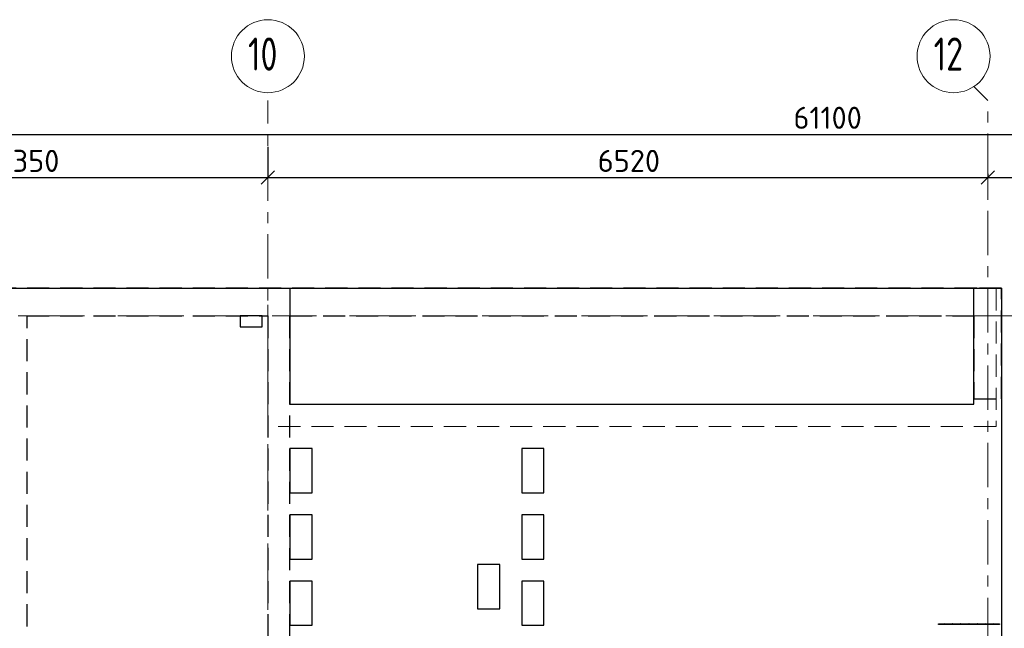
# Model space of a CAD drawing. Header units: metres. Extents: x -38 to 85, y -15 to 19.
# Tile 37 of 93: x 23.78 to 32.7, y 13.57 to 19.08. Entities that reach past the tile are written whole.
import ezdxf

# ---------------------------------------------------------------- set-up
doc = ezdxf.new("R2010")
doc.units = ezdxf.units.M
doc.header["$PDMODE"] = 65
for name, pattern in [('______11', [0.5, 0.4, -0.05, 0, -0.05]), ('______2', [0.27, 0.2, -0.07]), ('______5', [1.1, 0.8, -0.1, 0.1, -0.1])]:
    doc.linetypes.add(name, pattern=pattern)
for name, color, linetype, lineweight in [('XR$2$Осевая линия (1)', 7, '______5', 13), ('XR$2$Размерная линия (1)', 7, 'Continuous', 13), ('XR$3$Арматурный каркас 01', 4, 'Continuous', 35), ('XR$3$Перекрытие (1)', 7, 'Continuous', 35), ('XR$3$Перекрытие (2)', 7, 'Continuous', 35), ('XR$5$Стена (1)', 7, 'Continuous', 35)]:
    doc.layers.add(name, color=color, linetype=linetype, lineweight=lineweight)
doc.styles.add('ISOCPEUR', font='txt')
doc.dimstyles.new('DIMSTYLE_3', dxfattribs={"dimtxt": 0.2, "dimasz": 0.2, "dimexe": 0, "dimexo": 0, "dimgap": 0.1, "dimtad": 2, "dimdec": 0, "dimlfac": 1000, "dimrnd": 5, "dimzin": 12, "dimdsep": 46, "dimtxsty": 'ISOCPEUR', "dimblk1": 'ALL_ML_STRICH', "dimblk2": 'ALL_ML_STRICH', "dimsah": 1, "dimcen": 0, "dimclrd": 7, "dimclre": 256, "dimclrt": 7, "dimadec": 0, "dimazin": 0, "dimtfac": 1, "dimtdec": 0, "dimtix": 1, "dimtmove": 2, "dimatfit": 3, "dimfxl": 0, "dimtzin": 0, "dimlwd": 0, "dimlwe": -3, "dimarcsym": 0})
doc.dimstyles.new('DIMSTYLE_5', dxfattribs={"dimtxt": 0.2, "dimasz": 0.2, "dimexe": 0, "dimexo": 0, "dimgap": 0.1, "dimtad": 2, "dimdec": 0, "dimlfac": 1000, "dimrnd": 5, "dimzin": 12, "dimdsep": 46, "dimtxsty": 'ISOCPEUR', "dimblk1": 'ALL_ML_STRICH', "dimblk2": 'ALL_ML_STRICH', "dimsah": 1, "dimcen": 0, "dimclrd": 7, "dimclre": 256, "dimclrt": 7, "dimadec": 0, "dimazin": 0, "dimtfac": 1, "dimtdec": 0, "dimtix": 1, "dimtmove": 2, "dimatfit": 3, "dimfxl": 0, "dimtvp": 1.2, "dimtzin": 0, "dimlwd": 0, "dimlwe": -3, "dimarcsym": 0})

# ---------------------------------------------------------------- blocks, each defined once
blk = doc.blocks.new('ALL_ML_STRICH')
at = {"color": 0, "linetype": 'ByBlock', "lineweight": -2}
for p, q in [((0, -0.5), (0, 0.5)), ((-1, 0), (0.5, 0)), ((-0.3, -0.3), (0.3, 0.3))]:
    blk.add_line(p, q, dxfattribs=at)
blk = doc.blocks.new('*D19')
at = {"layer": 'DEFPOINTS', "color": 7, "linetype": 'Continuous', "lineweight": 13, "transparency": 33554687}
for p in [(0.5, 18.0429), (0.5, 17.9468), (61.6, 17.1197)]:
    blk.add_point(p, dxfattribs=at)
at = {"layer": 'XR$2$Размерная линия (1)', "color": 9, "linetype": 'Continuous', "lineweight": -2, "true_color": 0xc7c7c7, "transparency": 33554687}
for p, q in [((0.5, 17.9668), (0.5, 18.0429)), ((61.6, 17.1397), (61.6, 18.0429))]:
    blk.add_line(p, q, dxfattribs=at)
at = {"layer": 'XR$2$Размерная линия (1)', "color": 7, "linetype": 'Continuous', "lineweight": -2, "transparency": 33554687}
blk.add_line((0.5, 18.0429), (61.6, 18.0429), dxfattribs=at)
at = {"layer": 'XR$2$Размерная линия (1)', "color": 7, "linetype": 'Continuous', "lineweight": 13, "transparency": 33554687, "xscale": 0.2, "yscale": 0.2, "zscale": 0.2, "rotation": 180}
blk.add_blockref('ALL_ML_STRICH', (0.5, 18.0429), dxfattribs=at)
at = {"layer": 'XR$2$Размерная линия (1)', "color": 7, "linetype": 'Continuous', "lineweight": 13, "transparency": 33554687, "xscale": 0.2, "yscale": 0.2, "zscale": 0.2}
blk.add_blockref('ALL_ML_STRICH', (61.6, 18.0429), dxfattribs=at)
at = {"layer": 'XR$2$Размерная линия (1)', "color": 7, "linetype": 'Continuous', "lineweight": 13, "transparency": 33554687, "insert": (31.1, 18.1929), "char_height": 0.2, "width": 1, "attachment_point": 5, "style": 'ISOCPEUR'}
blk.add_mtext('\\A1;{61100}', dxfattribs=at)
blk = doc.blocks.new('*D25')
at = {"layer": 'DEFPOINTS', "color": 7, "linetype": 'Continuous', "lineweight": 13, "transparency": 33554687}
for p in [(21.68, 17.949), (26.03, 17.949), (21.68, 17.6528)]:
    blk.add_point(p, dxfattribs=at)
at = {"layer": 'XR$2$Размерная линия (1)', "color": 9, "linetype": 'Continuous', "lineweight": -2, "true_color": 0xc7c7c7, "transparency": 33554687}
for p, q in [((21.68, 17.929), (21.68, 17.6528)), ((26.03, 17.929), (26.03, 17.6528))]:
    blk.add_line(p, q, dxfattribs=at)
at = {"layer": 'XR$2$Размерная линия (1)', "color": 7, "linetype": 'Continuous', "lineweight": -2, "transparency": 33554687}
blk.add_line((21.68, 17.6528), (26.03, 17.6528), dxfattribs=at)
at = {"layer": 'XR$2$Размерная линия (1)', "color": 7, "linetype": 'Continuous', "lineweight": 13, "transparency": 33554687, "xscale": 0.2, "yscale": 0.2, "zscale": 0.2, "rotation": 180}
blk.add_blockref('ALL_ML_STRICH', (21.68, 17.6528), dxfattribs=at)
at = {"layer": 'XR$2$Размерная линия (1)', "color": 7, "linetype": 'Continuous', "lineweight": 13, "transparency": 33554687, "xscale": 0.2, "yscale": 0.2, "zscale": 0.2}
blk.add_blockref('ALL_ML_STRICH', (26.03, 17.6528), dxfattribs=at)
at = {"layer": 'XR$2$Размерная линия (1)', "color": 7, "linetype": 'Continuous', "lineweight": 13, "transparency": 33554687, "insert": (23.855, 17.8028), "char_height": 0.2, "width": 0.8, "attachment_point": 5, "style": 'ISOCPEUR'}
blk.add_mtext('\\A1;{4350}', dxfattribs=at)
blk = doc.blocks.new('*D26')
at = {"layer": 'DEFPOINTS', "color": 7, "linetype": 'Continuous', "lineweight": 13, "transparency": 33554687}
for p in [(26.03, 17.949), (32.55, 17.7052), (26.03, 17.6528)]:
    blk.add_point(p, dxfattribs=at)
at = {"layer": 'XR$2$Размерная линия (1)', "color": 9, "linetype": 'Continuous', "lineweight": -2, "true_color": 0xc7c7c7, "transparency": 33554687}
for p, q in [((26.03, 17.929), (26.03, 17.6528)), ((32.55, 17.6852), (32.55, 17.6528))]:
    blk.add_line(p, q, dxfattribs=at)
at = {"layer": 'XR$2$Размерная линия (1)', "color": 7, "linetype": 'Continuous', "lineweight": -2, "transparency": 33554687}
blk.add_line((26.03, 17.6528), (32.55, 17.6528), dxfattribs=at)
at = {"layer": 'XR$2$Размерная линия (1)', "color": 7, "linetype": 'Continuous', "lineweight": 13, "transparency": 33554687, "xscale": 0.2, "yscale": 0.2, "zscale": 0.2, "rotation": 180}
blk.add_blockref('ALL_ML_STRICH', (26.03, 17.6528), dxfattribs=at)
at = {"layer": 'XR$2$Размерная линия (1)', "color": 7, "linetype": 'Continuous', "lineweight": 13, "transparency": 33554687, "xscale": 0.2, "yscale": 0.2, "zscale": 0.2}
blk.add_blockref('ALL_ML_STRICH', (32.55, 17.6528), dxfattribs=at)
at = {"layer": 'XR$2$Размерная линия (1)', "color": 7, "linetype": 'Continuous', "lineweight": 13, "transparency": 33554687, "insert": (29.3, 17.8028), "char_height": 0.2, "width": 0.8, "attachment_point": 5, "style": 'ISOCPEUR'}
blk.add_mtext('\\A1;{6520}', dxfattribs=at)
blk = doc.blocks.new('*D27')
at = {"layer": 'DEFPOINTS', "color": 7, "linetype": 'Continuous', "lineweight": 13, "transparency": 33554687}
for p in [(32.55, 17.7052), (32.85, 17.7052), (32.55, 17.6528)]:
    blk.add_point(p, dxfattribs=at)
at = {"layer": 'XR$2$Размерная линия (1)', "color": 9, "linetype": 'Continuous', "lineweight": -2, "true_color": 0xc7c7c7, "transparency": 33554687}
for p, q in [((32.55, 17.6852), (32.55, 17.6528)), ((32.85, 17.6852), (32.85, 17.6528))]:
    blk.add_line(p, q, dxfattribs=at)
at = {"layer": 'XR$2$Размерная линия (1)', "color": 7, "linetype": 'Continuous', "lineweight": -2, "transparency": 33554687}
blk.add_line((32.55, 17.6528), (32.85, 17.6528), dxfattribs=at)
at = {"layer": 'XR$2$Размерная линия (1)', "color": 7, "linetype": 'Continuous', "lineweight": 13, "transparency": 33554687, "xscale": 0.2, "yscale": 0.2, "zscale": 0.2, "rotation": 180}
blk.add_blockref('ALL_ML_STRICH', (32.55, 17.6528), dxfattribs=at)
at = {"layer": 'XR$2$Размерная линия (1)', "color": 7, "linetype": 'Continuous', "lineweight": 13, "transparency": 33554687, "xscale": 0.2, "yscale": 0.2, "zscale": 0.2}
blk.add_blockref('ALL_ML_STRICH', (32.85, 17.6528), dxfattribs=at)
at = {"layer": 'XR$2$Размерная линия (1)', "color": 7, "linetype": 'Continuous', "lineweight": 13, "transparency": 33554687, "insert": (33.1543, 18.0554), "char_height": 0.2, "width": 0.6, "attachment_point": 5, "style": 'ISOCPEUR'}
blk.add_mtext('\\A1;{300}', dxfattribs=at)

msp = doc.modelspace()

# ---------------------------------------------------------------- hatches: boundary and pattern name
at = {"layer": 'XR$3$Арматурный каркас 01', "linetype": 'Continuous', "lineweight": 50, "transparency": 33554687}
for points in [[(32.158, 13.618), (32.1578, 13.6191), (32.1571, 13.6201), (32.1561, 13.6208), (32.155, 13.621), (32.1539, 13.6208), (32.1529, 13.6201), (32.1522, 13.6191), (32.152, 13.618), (32.1522, 13.6169), (32.1529, 13.6159), (32.1539, 13.6152), (32.155, 13.615), (32.1561, 13.6152), (32.1571, 13.6159), (32.1578, 13.6169)], [(32.233, 13.618), (32.2328, 13.6191), (32.2321, 13.6201), (32.2311, 13.6208), (32.23, 13.621), (32.2289, 13.6208), (32.2279, 13.6201), (32.2272, 13.6191), (32.227, 13.618), (32.2272, 13.6169), (32.2279, 13.6159), (32.2289, 13.6152), (32.23, 13.615), (32.2311, 13.6152), (32.2321, 13.6159), (32.2328, 13.6169)], [(32.308, 13.618), (32.3078, 13.6191), (32.3071, 13.6201), (32.3061, 13.6208), (32.305, 13.621), (32.3039, 13.6208), (32.3029, 13.6201), (32.3022, 13.6191), (32.302, 13.618), (32.3022, 13.6169), (32.3029, 13.6159), (32.3039, 13.6152), (32.305, 13.615), (32.3061, 13.6152), (32.3071, 13.6159), (32.3078, 13.6169)], [(32.383, 13.618), (32.3828, 13.6191), (32.3821, 13.6201), (32.3811, 13.6208), (32.38, 13.621), (32.3789, 13.6208), (32.3779, 13.6201), (32.3772, 13.6191), (32.377, 13.618), (32.3772, 13.6169), (32.3779, 13.6159), (32.3789, 13.6152), (32.38, 13.615), (32.3811, 13.6152), (32.3821, 13.6159), (32.3828, 13.6169)], [(32.458, 13.618), (32.4578, 13.6191), (32.4571, 13.6201), (32.4561, 13.6208), (32.455, 13.621), (32.4539, 13.6208), (32.4529, 13.6201), (32.4522, 13.6191), (32.452, 13.618), (32.4522, 13.6169), (32.4529, 13.6159), (32.4539, 13.6152), (32.455, 13.615), (32.4561, 13.6152), (32.4571, 13.6159), (32.4578, 13.6169)], [(32.533, 13.618), (32.5328, 13.6191), (32.5321, 13.6201), (32.5311, 13.6208), (32.53, 13.621), (32.5289, 13.6208), (32.5279, 13.6201), (32.5272, 13.6191), (32.527, 13.618), (32.5272, 13.6169), (32.5279, 13.6159), (32.5289, 13.6152), (32.53, 13.615), (32.5311, 13.6152), (32.5321, 13.6159), (32.5328, 13.6169)], [(32.608, 13.618), (32.6078, 13.6191), (32.6071, 13.6201), (32.6061, 13.6208), (32.605, 13.621), (32.6039, 13.6208), (32.6029, 13.6201), (32.6022, 13.6191), (32.602, 13.618), (32.6022, 13.6169), (32.6029, 13.6159), (32.6039, 13.6152), (32.605, 13.615), (32.6061, 13.6152), (32.6071, 13.6159), (32.6078, 13.6169)]]:
    msp.add_hatch(color=2, dxfattribs=at).paths.add_polyline_path(points)

# ---------------------------------------------------------------- linework, layer by layer
at = {"layer": 'XR$2$Осевая линия (1)', "color": 253, "linetype": '______11', "lineweight": 13, "true_color": 0xa0a0a0, "transparency": 33554687}
for p, q in [((32.55, 18.35), (32.4227, 18.4773)), ((26.03, 8.34), (26.03, 18.35)), ((32.55, -2.65), (32.55, 18.35)), ((-2.63, 16.4), (62.6, 16.4))]:
    msp.add_line(p, q, dxfattribs=at)
at = {"layer": 'XR$2$Осевая линия (1)', "color": 7, "linetype": 'Continuous', "lineweight": 13, "transparency": 33554687}
for centre in [(26.0304, 18.7501), (32.2404, 18.7501)]:
    msp.add_circle(centre, 0.3304, dxfattribs=at)
at = {"layer": 'XR$3$Арматурный каркас 01', "color": 2, "linetype": 'Continuous', "lineweight": 25, "transparency": 33554687}
msp.add_lwpolyline([(32.655, 13.608), (32.105, 13.608), (32.105, 13.614), (32.655, 13.614), (32.655, 13.608)], dxfattribs=at)
msp.add_lwpolyline([(32.655, 13.608), (32.105, 13.608), (32.105, 13.614), (32.655, 13.614), (32.655, 13.608)], dxfattribs=at)
at = {"layer": 'XR$3$Перекрытие (1)', "color": 7, "linetype": 'Continuous', "lineweight": 25, "transparency": 33554687}
for p, q in [((23.6503, 16.65), (26.23, 16.65)), ((26.23, 16.65), (26.23, 15.6)), ((32.425, 15.6), (32.425, 16.65)), ((32.425, 16.65), (32.675, 16.65)), ((32.675, 16.65), (32.675, -0.25)), ((25.78, 16.4), (25.78, 16.3)), ((25.98, 16.4), (25.78, 16.4)), ((25.98, 16.3), (25.98, 16.4)), ((25.78, 16.3), (25.98, 16.3)), ((26.23, 15.6), (32.425, 15.6)), ((26.23, 15.2), (26.23, 14.8)), ((26.43, 15.2), (26.23, 15.2)), ((26.43, 14.8), (26.43, 15.2)), ((28.33, 15.2), (28.33, 14.8)), ((28.53, 15.2), (28.33, 15.2)), ((28.53, 14.8), (28.53, 15.2)), ((26.23, 14.8), (26.43, 14.8)), ((28.33, 14.8), (28.53, 14.8)), ((26.23, 14.6), (26.23, 14.2)), ((26.43, 14.6), (26.23, 14.6)), ((26.43, 14.2), (26.43, 14.6)), ((28.33, 14.6), (28.33, 14.2)), ((28.53, 14.6), (28.33, 14.6)), ((28.53, 14.2), (28.53, 14.6)), ((26.23, 14.2), (26.43, 14.2)), ((28.33, 14.2), (28.53, 14.2)), ((27.93, 14.15), (27.93, 13.75)), ((28.13, 14.15), (27.93, 14.15)), ((28.13, 13.75), (28.13, 14.15)), ((26.23, 14), (26.23, 13.6)), ((26.43, 14), (26.23, 14)), ((26.43, 13.6), (26.43, 14)), ((28.33, 14), (28.33, 13.6)), ((28.53, 14), (28.33, 14)), ((28.53, 13.6), (28.53, 14)), ((27.93, 13.75), (28.13, 13.75)), ((26.23, 13.6), (26.43, 13.6)), ((28.33, 13.6), (28.53, 13.6))]:
    msp.add_line(p, q, dxfattribs=at)
at = {"layer": 'XR$3$Перекрытие (2)', "color": 7, "linetype": 'Continuous', "lineweight": 25, "transparency": 33554687}
for p, q in [((26.03, 16.65), (32.425, 16.65)), ((32.4323, 16.65), (32.625, 16.65))]:
    msp.add_line(p, q, dxfattribs=at)
at = {"layer": 'XR$3$Перекрытие (2)', "color": 7, "linetype": '______2', "lineweight": 18, "transparency": 33554687}
for p, q in [((26.03, 15.4), (26.03, 16.65)), ((32.625, 16.65), (32.625, 15.4)), ((32.625, 15.4), (26.03, 15.4))]:
    msp.add_line(p, q, dxfattribs=at)
at = {"layer": 'XR$5$Стена (1)', "color": 253, "linetype": '______2', "lineweight": -3, "true_color": 0xa0a0a0, "transparency": 33554687}
for p, q in [((32.45, 16.65), (19.08, 16.65)), ((32.675, 16.65), (32.45, 16.65)), ((32.675, 15.65), (32.675, 16.65)), ((23.8503, 11.79), (23.8503, 16.4)), ((23.8503, 16.4), (26.03, 16.4)), ((26.03, 16.4), (26.03, 11.71)), ((26.23, 8.9994), (26.23, 16.4)), ((26.23, 16.4), (32.425, 16.4)), ((32.425, 16.4), (32.425, 15.65)), ((32.425, 15.65), (32.675, 15.65))]:
    msp.add_line(p, q, dxfattribs=at)

# ---------------------------------------------------------------- texts
at = {"layer": 'XR$2$Осевая линия (1)', "color": 7, "linetype": 'Continuous', "lineweight": 13, "transparency": 33554687, "char_height": 0.3, "width": 0.472281, "attachment_point": 7, "style": 'ISOCPEUR'}
for s, insert in [('\\W0.75;10', (25.8504, 18.6196)), ('\\W0.75;12', (32.0604, 18.6196))]:
    msp.add_mtext(s, dxfattribs=dict(at, insert=insert))

# ---------------------------------------------------------------- dimensions: what is measured, and where the dimension line sits
at = {"layer": 'XR$2$Размерная линия (1)', "color": 7, "linetype": 'Continuous', "lineweight": 13, "transparency": 33554687}
for base, p1, p2, dimstyle, picture, middle in [((61.6, 18.0429), (0.5, 17.9668), (61.6, 17.1397), 'DIMSTYLE_3', '*D19', (31.1, 18.1929)), ((32.85, 17.6528), (32.55, 17.6852), (32.85, 17.6852), 'DIMSTYLE_5', '*D27', (33.1543, 18.0554)), ((26.03, 17.6528), (21.68, 17.929), (26.03, 17.929), 'DIMSTYLE_3', '*D25', (23.855, 17.8028)), ((32.55, 17.6528), (26.03, 17.929), (32.55, 17.6852), 'DIMSTYLE_3', '*D26', (29.3, 17.8028))]:
    dim = msp.add_linear_dim(base=base, p1=p1, p2=p2, dimstyle=dimstyle, override={"dimpost": '<>', "dimclrd": 7, "dimclre": 9, "dimclrt": 7, "dimlwd": 0, "dimlwe": 65533}, dxfattribs=at)
    dim.commit()
    dim.dimension.update_dxf_attribs({"geometry": picture, "text_midpoint": middle, "dimtype": 160})

doc.saveas('drawing.dxf')
